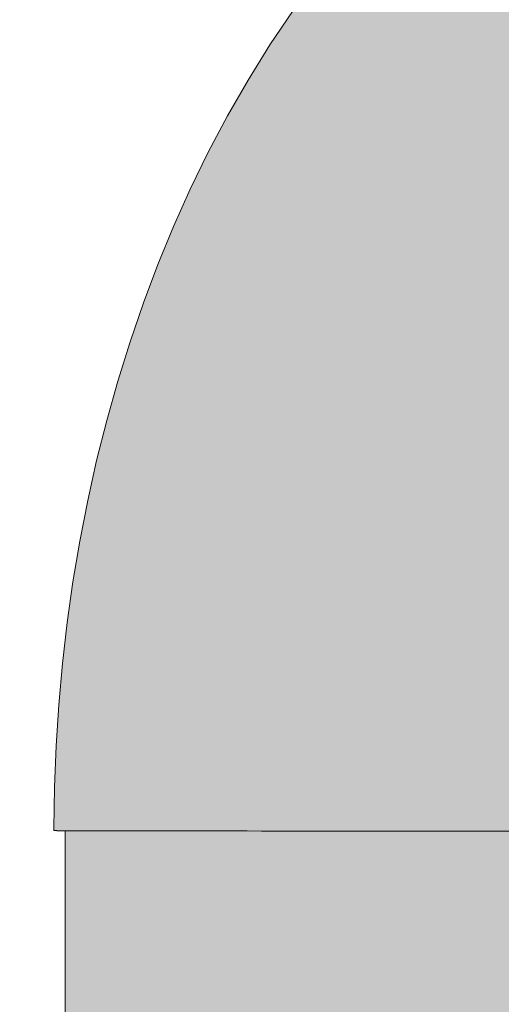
# Model space of a CAD drawing. Header units: centimetres. Extents: x 72434 to 107032, y 4980 to 7950.
# Tile 9 of 256: x 74156 to 74163, y 6751 to 6765. Entities that reach past the tile are written whole.
import ezdxf

# ---------------------------------------------------------------- set-up
doc = ezdxf.new("R2010")
doc.units = ezdxf.units.CM
doc.layers.add('P-PIPE', color=7, linetype='Continuous', lineweight=9)
doc.layers.add('Rynny', color=254, linetype='Continuous', lineweight=9)

# ---------------------------------------------------------------- blocks, each defined once
blk = doc.blocks.new('Kolano PE100 spoina kielichowa - Standardowy-2798370-Elewacja EN')
at = {"layer": 'P-PIPE'}
blk.add_line((799.2605306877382, 686.7431138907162), (799.2584713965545, 683.043115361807), dxfattribs=at)
at = {"layer": 'P-PIPE', "flags": 128}
blk.add_lwpolyline([(802.674930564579, 699.0392822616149), (802.32724908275, 698.5225618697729), (801.9998862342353, 697.9954755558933), (801.6922148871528, 697.4587757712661), (801.4036588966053, 696.91313777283), (801.1336954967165, 696.3591759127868), (800.8818553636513, 695.7974575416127), (800.6477210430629, 695.2285146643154), (800.4309242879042, 694.6528535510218), (800.2311427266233, 694.0709625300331), (800.0480961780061, 693.4833181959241), (799.8815428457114, 692.8903902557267), (799.7312755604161, 692.2926452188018), (799.5971181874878, 691.690549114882), (799.4789222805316, 691.0845694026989), (799.37656403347, 690.4751762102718), (799.2899415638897, 689.8628430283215), (799.2189725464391, 689.2480469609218), (799.1635922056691, 688.6312686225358), (799.1237516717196, 688.0129917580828), (799.0994166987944, 687.3937026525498), (799.0905667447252, 686.7738893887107), (799.0905307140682, 686.743208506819)], dxfattribs=at)
at = {"layer": 'P-PIPE'}
blk.add_ellipse((805.9605296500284, 686.739384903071), major_axis=(-6.869998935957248, 0.003823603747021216), ratio=0.0006967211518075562, start_param=6.171817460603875, end_param=8.528011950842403, dxfattribs=at)

msp = doc.modelspace()

# ---------------------------------------------------------------- hatches: boundary and pattern name
at = {"layer": 'Rynny'}
h = msp.add_hatch(color=256, dxfattribs=at)
h.dxf.hatch_style = 1
edge = h.paths.add_edge_path()
edge.add_line((73225.46365196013, 6798.224318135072), (74217.55529813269, 6798.224318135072))
edge.add_spline(control_points=[(74217.55529813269, 6798.224318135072), (74217.54017307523, 6798.218948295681), (74217.51878246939, 6798.208719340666), (74217.49295998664, 6798.191126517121), (74217.47461175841, 6798.176084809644), (74217.45781935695, 6798.159338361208), (74217.43806641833, 6798.134951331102), (74217.42028829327, 6798.105559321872), (74217.40688041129, 6798.071351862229), (74217.39657767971, 6798.03059794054), (74217.39510363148, 6797.998934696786), (74217.39675118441, 6797.978049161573)], knot_values=[7.646854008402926e-05, 7.646854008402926e-05, 7.646854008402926e-05, 7.646854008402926e-05, 0.1500764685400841, 0.2250764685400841, 0.3000764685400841, 0.375076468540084, 0.450076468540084, 0.600076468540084, 0.700076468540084, 0.8000764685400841, 1, 1, 1, 1], degree=3, periodic=0)
edge.add_spline(control_points=[(74217.39675307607, 6797.978025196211), (74217.46097223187, 6797.164511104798), (74217.40282408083, 6795.931277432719), (74216.99970217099, 6794.344683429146), (74216.5487777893, 6793.20392829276), (74216.04969904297, 6792.310572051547), (74215.57996419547, 6791.639399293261), (74215.20080660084, 6791.159913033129), (74214.79001202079, 6790.706378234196), (74214.34524813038, 6790.280735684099), (74213.87375616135, 6789.88480840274), (74213.38362255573, 6789.520291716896), (74212.86998185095, 6789.188746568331), (74212.32922465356, 6788.891592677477), (74211.77029934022, 6788.630102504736), (74211.20269170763, 6788.405395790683), (74210.6211817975, 6788.2184347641), (74210.02129019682, 6788.070020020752), (74209.4130194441, 6787.960787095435), (74208.80661983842, 6787.891203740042), (74208.35142472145, 6787.869079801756), (74208.09733014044, 6787.867097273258), (74208.0481632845, 6787.867097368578)], knot_values=[0.4741753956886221, 0.4741753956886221, 0.4741753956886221, 0.4741753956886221, 0.5575087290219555, 0.5991753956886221, 0.6408420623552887, 0.6825087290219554, 0.7033420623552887, 0.7241753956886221, 0.7450087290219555, 0.7658420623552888, 0.7866753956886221, 0.8075087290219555, 0.8283420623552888, 0.8491753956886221, 0.8700087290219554, 0.8908420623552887, 0.9116753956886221, 0.9325087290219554, 0.9533420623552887, 0.9741753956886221, 0.9950087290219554, 0.9999999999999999, 0.9999999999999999, 0.9999999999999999, 0.9999999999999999], degree=3, periodic=0)
edge.add_spline(control_points=[(74208.04816077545, 6787.867097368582), (74208.04811510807, 6787.867097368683), (74208.04806944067, 6787.867097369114), (74208.04802377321, 6787.867097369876)], knot_values=[0.4741706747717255, 0.4741706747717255, 0.4741706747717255, 0.4741706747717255, 0.4741753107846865, 0.4741753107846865, 0.4741753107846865, 0.4741753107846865], degree=3, periodic=0)
edge.add_spline(control_points=[(74208.04802377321, 6787.867097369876), (74207.9335859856, 6787.867099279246), (74207.81884210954, 6787.869177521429), (74207.70409193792, 6787.873330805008)], knot_values=[0.4625533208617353, 0.4625533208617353, 0.4625533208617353, 0.4625533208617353, 0.4741706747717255, 0.4741706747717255, 0.4741706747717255, 0.4741706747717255], degree=3, periodic=0)
edge.add_line((74207.70409193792, 6787.873330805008), (74207.70409193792, 6787.86709713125))
edge.add_line((74207.70409193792, 6787.867097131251), (73236.25347785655, 6787.867097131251))
edge.add_line((73236.25347785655, 6787.867097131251), (73236.25347785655, 6787.873777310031))
edge.add_spline(control_points=[(73236.25347785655, 6787.87377731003), (73236.13507742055, 6787.869324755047), (73236.01667285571, 6787.867097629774), (73235.89859722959, 6787.867097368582)], knot_values=[0.4621442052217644, 0.4621442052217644, 0.4621442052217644, 0.4621442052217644, 0.4741753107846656, 0.4741753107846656, 0.4741753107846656, 0.4741753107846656], degree=3, periodic=0)
edge.add_spline(control_points=[(73235.89859472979, 6787.867097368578), (73235.84960942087, 6787.867097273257), (73235.64874440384, 6787.868670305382), (73235.4492343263, 6787.876704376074), (73235.29875052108, 6787.886469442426)], knot_values=[0.4741753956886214, 0.4741753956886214, 0.4741753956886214, 0.4741753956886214, 0.4791666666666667, 0.4946658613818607, 0.4946658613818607, 0.4946658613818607, 0.4946658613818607], degree=3, periodic=0)
edge.add_spline(control_points=[(73235.29875052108, 6787.886469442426), (73235.24696063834, 6787.889830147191), (73235.19522140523, 6787.89362767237), (73235.14351865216, 6787.897861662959)], knot_values=[0.4946658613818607, 0.4946658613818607, 0.4946658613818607, 0.4946658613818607, 0.5, 0.5, 0.5, 0.5], degree=3, periodic=0)
edge.add_line((73235.14351865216, 6787.897861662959), (73235.29791335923, 6787.873568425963))
edge.add_spline(control_points=[(73235.29791335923, 6787.873568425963), (73235.2466606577, 6787.871662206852), (73235.19539228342, 6787.870177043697), (73235.14411518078, 6787.869113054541)], knot_values=[0.4623338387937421, 0.4623338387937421, 0.4623338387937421, 0.4623338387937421, 0.4675670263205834, 0.4675670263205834, 0.4675670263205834, 0.4675670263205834], degree=3, periodic=0)
edge.add_spline(control_points=[(73235.14411518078, 6787.869113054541), (73235.0793642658, 6787.867769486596), (73235.0145994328, 6787.867097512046), (73234.94983466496, 6787.867097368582)], knot_values=[0.4675670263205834, 0.4675670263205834, 0.4675670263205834, 0.4675670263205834, 0.4741753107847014, 0.4741753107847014, 0.4741753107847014, 0.4741753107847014], degree=3, periodic=0)
edge.add_spline(control_points=[(73234.94983216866, 6787.867097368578), (73234.94906814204, 6787.867097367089), (73234.94830411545, 6787.867097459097), (73234.94754008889, 6787.867097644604)], knot_values=[0.4741753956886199, 0.4741753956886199, 0.4741753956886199, 0.4741753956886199, 0.4742533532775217, 0.4742533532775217, 0.4742533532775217, 0.4742533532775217], degree=3, periodic=0)
edge.add_spline(control_points=[(73234.94754008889, 6787.867097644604), (73234.89938695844, 6787.867109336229), (73234.64705655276, 6787.869116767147), (73234.19084058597, 6787.891203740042), (73233.5819501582, 6787.960787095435), (73232.97891238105, 6788.070020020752), (73232.38431435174, 6788.218434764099), (73231.8007068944, 6788.405395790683), (73231.23058473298, 6788.630102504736), (73230.67638441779, 6788.891592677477), (73230.14048357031, 6789.188746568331), (73229.62518115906, 6789.520291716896), (73229.13268015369, 6789.884808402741), (73228.66508511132, 6790.280735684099), (73228.22440229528, 6790.706378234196), (73227.81252159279, 6791.159913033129), (73227.43120616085, 6791.63939929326), (73226.96570116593, 6792.310572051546), (73226.4681041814, 6793.20392829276), (73226.0161582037, 6794.344683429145), (73225.61721061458, 6795.931277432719), (73225.55562104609, 6797.164511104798), (73225.62180729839, 6797.978025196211)], knot_values=[0.4742533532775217, 0.4742533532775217, 0.4742533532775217, 0.4742533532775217, 0.4791666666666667, 0.5, 0.5208333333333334, 0.5416666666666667, 0.5625, 0.5833333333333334, 0.6041666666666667, 0.625, 0.6458333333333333, 0.6666666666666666, 0.6875, 0.7083333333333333, 0.7291666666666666, 0.75, 0.7708333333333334, 0.7916666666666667, 0.8333333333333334, 0.875, 0.9166666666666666, 1, 1, 1, 1], degree=3, periodic=0)
edge.add_spline(control_points=[(73225.62180924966, 6797.978049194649), (73225.62350635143, 6797.998934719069), (73225.62194154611, 6798.030597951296), (73225.61175483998, 6798.07135186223), (73225.59828184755, 6798.105559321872), (73225.5807332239, 6798.134951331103), (73225.56081266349, 6798.159338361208), (73225.54415813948, 6798.176084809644), (73225.52594737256, 6798.191126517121), (73225.49982459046, 6798.208719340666), (73225.47843766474, 6798.218948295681), (73225.46365196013, 6798.224318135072)], knot_values=[7.657407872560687e-05, 7.657407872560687e-05, 7.657407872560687e-05, 7.657407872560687e-05, 0.2, 0.3, 0.4, 0.55, 0.625, 0.7, 0.7749999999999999, 0.85, 1, 1, 1, 1], degree=3, periodic=0)
edge = h.paths.add_edge_path()
edge.add_line((74199.23739675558, 6776.341348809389), (74199.26209207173, 6776.341348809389))
edge.add_line((74199.26209207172, 6776.341348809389), (74199.2420478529, 6776.369764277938))
edge.add_line((74199.24204785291, 6776.369764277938), (74199.27815548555, 6776.632810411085))
edge.add_line((74199.27815548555, 6776.632810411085), (74199.30794988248, 6776.900473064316))
edge.add_line((74199.30794988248, 6776.900473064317), (74199.33121166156, 6777.171821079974))
edge.add_line((74199.33121166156, 6777.171821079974), (74199.33679981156, 6777.25243024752))
edge.add_ellipse((74206.19206542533, 6776.802726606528), major_axis=(-6.85526561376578, 0.449703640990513), ratio=0.08166941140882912, start_angle=359.9999999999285, end_angle=488.7726538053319)
edge.add_ellipse((74206.19206542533, 6776.802726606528), major_axis=(-6.855265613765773, 0.4497036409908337), ratio=0.08166941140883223, start_angle=128.7726538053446, end_angle=175.376413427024)
edge.add_line((74213.02206195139, 6776.309356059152), (74213.04420993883, 6776.309269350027))
edge.add_line((74213.04420993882, 6776.309269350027), (74213.027328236, 6776.072610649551))
edge.add_line((74213.027328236, 6776.072610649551), (74212.97194789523, 6775.455832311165))
edge.add_line((74212.97194789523, 6775.455832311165), (74212.90097887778, 6774.841036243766))
edge.add_line((74212.90097887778, 6774.841036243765), (74212.8143564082, 6774.228703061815))
edge.add_line((74212.8143564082, 6774.228703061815), (74212.71199816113, 6773.619309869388))
edge.add_line((74212.71199816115, 6773.619309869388), (74212.5938022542, 6773.013330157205))
edge.add_line((74212.59380225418, 6773.013330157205), (74212.45964488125, 6772.411234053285))
edge.add_line((74212.45964488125, 6772.411234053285), (74212.30937759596, 6771.81348901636))
edge.add_line((74212.30937759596, 6771.81348901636), (74212.14282426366, 6771.220561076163))
edge.add_line((74212.14282426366, 6771.220561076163), (74211.95977771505, 6770.632916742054))
edge.add_line((74211.95977771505, 6770.632916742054), (74211.75999615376, 6770.051025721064))
edge.add_line((74211.75999615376, 6770.051025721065), (74211.5431993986, 6769.475364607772))
edge.add_line((74211.54319939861, 6769.475364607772), (74211.30906507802, 6768.906421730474))
edge.add_line((74211.30906507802, 6768.906421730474), (74211.05722494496, 6768.3447033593))
edge.add_line((74211.05722494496, 6768.3447033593), (74210.80057139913, 6767.818053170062))
edge.add_line((74210.80057139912, 6767.818053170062), (74210.73199187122, 6767.818321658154))
edge.add_line((74210.73199187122, 6767.818321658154), (74210.49870555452, 6767.245103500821))
edge.add_line((74210.49870555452, 6767.245103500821), (74210.19103420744, 6766.708403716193))
edge.add_line((74210.19103420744, 6766.708403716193), (74209.86367135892, 6766.181317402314))
edge.add_line((74209.86367135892, 6766.181317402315), (74209.5159898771, 6765.664597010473))
edge.add_line((74209.5159898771, 6765.664597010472), (74209.14731722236, 6765.159090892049))
edge.add_line((74209.14731722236, 6765.159090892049), (74208.756945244, 6764.665764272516))
edge.add_line((74208.756945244, 6764.665764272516), (74208.34414538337, 6764.185722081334))
edge.add_line((74208.34414538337, 6764.185722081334), (74207.90819058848, 6763.720232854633))
edge.add_line((74207.90819058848, 6763.720232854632), (74207.4483852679, 6763.270752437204))
edge.add_line((74207.4483852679, 6763.270752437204), (74206.96410447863, 6762.838945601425))
edge.add_line((74206.96410447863, 6762.838945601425), (74206.45484317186, 6762.426703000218))
edge.add_line((74206.45484317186, 6762.426703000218), (74205.92027562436, 6762.036150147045))
edge.add_line((74205.92027562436, 6762.036150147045), (74205.36032408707, 6761.669644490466))
edge.add_line((74205.36032408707, 6761.669644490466), (74204.77523415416, 6761.32975630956))
edge.add_line((74204.77523415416, 6761.32975630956), (74204.1656524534, 6761.01922933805))
edge.add_line((74204.1656524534, 6761.01922933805), (74203.5327001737, 6760.740917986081))
edge.add_line((74203.5327001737, 6760.740917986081), (74202.87803403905, 6760.497699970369))
edge.add_line((74202.87803403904, 6760.497699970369), (74202.20388512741, 6760.292366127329))
edge.add_line((74202.20388512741, 6760.292366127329), (74201.51306600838, 6760.1274929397))
edge.add_line((74201.51306600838, 6760.1274929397), (74201.17068169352, 6760.068079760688))
edge.add_line((74201.17068169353, 6760.068079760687), (74201.15662754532, 6760.149070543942))
edge.add_ellipse((74199.56896945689, 6766.777361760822), major_axis=(0.5263689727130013, -6.849805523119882), ratio=0.7804155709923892, start_angle=362.8472862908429, end_angle=371.56805146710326, ccw=False)
edge.add_line((74200.36023103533, 6759.956417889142), (74200.10071751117, 6759.928142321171))
edge.add_line((74200.10071751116, 6759.928142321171), (74200.08231328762, 6760.097056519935))
edge.add_line((74200.08231328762, 6760.097056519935), (74198.90046477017, 6760.006238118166))
edge.add_ellipse((74199.56896945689, 6766.777361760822), major_axis=(0.52636897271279, -6.849805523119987), ratio=0.7804155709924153, start_angle=192.7727194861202, end_angle=347.22728051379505, ccw=False)
edge.add_line((74197.87377710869, 6773.366848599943), (74198.03953679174, 6773.379586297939))
edge.add_line((74198.03953679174, 6773.379586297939), (74198.06322099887, 6773.306125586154))
edge.add_line((74198.06322099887, 6773.306125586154), (74198.07015902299, 6773.312503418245))
edge.add_line((74198.07015902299, 6773.312503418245), (74198.09008041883, 6773.332355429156))
edge.add_line((74198.09008041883, 6773.332355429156), (74198.1215846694, 6773.366556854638))
edge.add_line((74198.1215846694, 6773.366556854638), (74198.1632269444, 6773.415729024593))
edge.add_line((74198.16322694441, 6773.415729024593), (74198.21355694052, 6773.480262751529))
edge.add_line((74198.2135569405, 6773.48026275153), (74198.2711486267, 6773.560343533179))
edge.add_line((74198.2711486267, 6773.560343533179), (74198.33462212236, 6773.655976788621))
edge.add_line((74198.33462212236, 6773.655976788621), (74198.40265903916, 6773.767011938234))
edge.add_line((74198.40265903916, 6773.767011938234), (74198.47401257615, 6773.893164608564))
edge.add_line((74198.47401257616, 6773.893164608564), (74198.5475135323, 6774.034036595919))
edge.add_line((74198.54751353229, 6774.03403659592), (74198.62207323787, 6774.189133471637))
edge.add_line((74198.62207323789, 6774.189133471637), (74198.69668423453, 6774.357879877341))
edge.add_line((74198.69668423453, 6774.357879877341), (74198.77041937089, 6774.539632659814))
edge.add_line((74198.77041937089, 6774.539632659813), (74198.8424298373, 6774.733692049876))
edge.add_line((74198.8424298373, 6774.733692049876), (74198.91194253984, 6774.939311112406))
edge.add_line((74198.91194253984, 6774.939311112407), (74198.97825711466, 6775.1557036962))
edge.add_line((74198.97825711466, 6775.155703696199), (74199.04074280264, 6775.382051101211))
edge.add_line((74199.04074280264, 6775.382051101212), (74199.09883534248, 6775.617507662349))
edge.add_line((74199.09883534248, 6775.617507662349), (74199.15203399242, 6775.861205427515))
edge.add_line((74199.15203399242, 6775.861205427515), (74199.19989875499, 6776.112258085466))
edge.add_line((74199.199898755, 6776.112258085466), (74199.23739675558, 6776.34134880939))
edge = h.paths.add_edge_path()
edge.add_line((74201.19071959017, 6787.867097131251), (74208.04802376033, 6787.867097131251))
edge.add_spline(control_points=[(74208.04802377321, 6787.867097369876), (74208.04806944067, 6787.867097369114), (74208.04811510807, 6787.867097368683), (74208.04816077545, 6787.867097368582)], knot_values=[0.4741706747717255, 0.4741706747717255, 0.4741706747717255, 0.4741706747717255, 0.4741753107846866, 0.4741753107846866, 0.4741753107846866, 0.4741753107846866], degree=3, periodic=0)
edge.add_spline(control_points=[(74208.0481632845, 6787.867097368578), (74208.09733014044, 6787.867097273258), (74208.35142472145, 6787.869079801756), (74208.80661983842, 6787.891203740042), (74209.4130194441, 6787.960787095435), (74210.02129019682, 6788.070020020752), (74210.6211817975, 6788.2184347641), (74211.20269170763, 6788.405395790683), (74211.77029934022, 6788.630102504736), (74212.28064333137, 6788.8688641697), (74212.59551923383, 6789.038442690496), (74212.72709591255, 6789.113682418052)], knot_values=[0.4741753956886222, 0.4741753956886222, 0.4741753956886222, 0.4741753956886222, 0.4791666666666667, 0.5, 0.5208333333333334, 0.5416666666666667, 0.5625, 0.5833333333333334, 0.6041666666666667, 0.625, 0.6404008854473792, 0.6404008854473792, 0.6404008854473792, 0.6404008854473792], degree=3, periodic=0)
edge.add_line((74212.72709591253, 6789.113682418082), (74212.13619135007, 6780.108263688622))
edge.add_ellipse((74206.43345482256, 6780.482457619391), major_axis=(5.702736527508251, -0.3741939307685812), ratio=0.08165605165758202, start_angle=308.7844007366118, end_angle=360.00000000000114, ccw=False)
edge.add_ellipse((74206.43345482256, 6780.482457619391), major_axis=(5.702736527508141, -0.3741939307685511), ratio=0.08165605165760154, start_angle=218.7844007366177, end_angle=308.78440073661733, ccw=False)
edge.add_ellipse((74206.43345482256, 6780.482457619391), major_axis=(5.702736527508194, -0.3741939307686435), ratio=0.08165605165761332, start_angle=539.9999999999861, end_angle=578.7844007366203, ccw=False)
edge.add_line((74200.73071829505, 6780.85665155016), (74201.19071959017, 6787.867097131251))
edge = h.paths.add_edge_path()
edge.add_line((74199.57859797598, 6778.341348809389), (74199.74782460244, 6780.921033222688))
edge.add_ellipse((74206.43345482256, 6780.482457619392), major_axis=(-6.685630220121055, 0.4385756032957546), ratio=0.08166941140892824, start_angle=360, end_angle=488.7726538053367)
edge.add_ellipse((74206.43345482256, 6780.482457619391), major_axis=(-6.68563022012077, 0.4385756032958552), ratio=0.08166941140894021, start_angle=128.7726538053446, end_angle=179.9999452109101)
edge.add_line((74213.11908500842, 6780.043881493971), (74212.88581541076, 6776.487928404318))
edge.add_ellipse((74206.19206542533, 6776.802726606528), major_axis=(-6.855265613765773, 0.4497036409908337), ratio=0.08166941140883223, start_angle=192.7727194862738, end_angle=193.2815066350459)
edge.add_line((74212.87241127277, 6776.493672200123), (74212.8514854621, 6776.320200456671))
edge.add_ellipse((74206.19206542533, 6776.802726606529), major_axis=(6.68563022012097, -0.4385756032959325), ratio=0.08166941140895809, start_angle=308.7726538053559, end_angle=355.22262177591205, ccw=False)
edge.add_ellipse((74206.19206542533, 6776.802726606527), major_axis=(6.685630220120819, -0.4385756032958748), ratio=0.08166941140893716, start_angle=539.9999999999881, end_angle=668.7726538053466, ccw=False)
edge.add_line((74199.50643520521, 6777.241302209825), (74199.57859797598, 6778.341348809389))
edge = h.paths.add_edge_path()
edge.add_line((74194.1033644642, 6772.089210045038), (74196.16445367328, 6772.247592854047))
edge.add_ellipse((74199.56896945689, 6766.777361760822), major_axis=(-0.52636897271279, 6.849805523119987), ratio=0.7804155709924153, start_angle=33.70788648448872, end_angle=146.2921107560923)
edge.add_line((74197.04020271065, 6760.85119150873), (74194.97911275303, 6760.6928086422))
edge.add_ellipse((74197.26230358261, 6766.600107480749), major_axis=(0.513343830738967, -6.680305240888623), ratio=0.7804155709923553, start_angle=571.462151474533, end_angle=688.5378361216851, ccw=False)
edge = h.paths.add_edge_path()
edge.add_ellipse((74197.26230358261, 6766.600107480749), major_axis=(0.513343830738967, -6.680305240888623), ratio=0.7804155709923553, start_angle=536.5680514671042, end_angle=571.462151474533, ccw=False)
edge.add_line((74197.06197094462, 6773.292414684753), (74197.06105031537, 6773.304395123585))
edge.add_line((74197.06105031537, 6773.304395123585), (74197.8737771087, 6773.366848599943))
edge.add_ellipse((74199.56896945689, 6766.777361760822), major_axis=(-0.52636897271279, 6.849805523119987), ratio=0.7804155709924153, start_angle=12.77271948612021, end_angle=33.70788648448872)
edge.add_line((74196.16445367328, 6772.247592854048), (74194.1033644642, 6772.089210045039))
h = msp.add_hatch(color=256, dxfattribs=at)
h.dxf.hatch_style = 1
edge = h.paths.add_edge_path()
edge.add_line((74156.33383949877, 6753.311493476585), (74156.33387552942, 6753.342174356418))
edge.add_line((74156.33387552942, 6753.342174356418), (74156.3427254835, 6753.961987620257))
edge.add_line((74156.3427254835, 6753.961987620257), (74156.36706045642, 6754.58127672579))
edge.add_line((74156.36706045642, 6754.581276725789), (74156.40690099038, 6755.199553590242))
edge.add_line((74156.40690099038, 6755.199553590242), (74156.46228133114, 6755.816331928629))
edge.add_line((74156.46228133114, 6755.816331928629), (74156.5332503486, 6756.431127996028))
edge.add_line((74156.5332503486, 6756.431127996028), (74156.61987281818, 6757.043461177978))
edge.add_line((74156.61987281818, 6757.043461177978), (74156.72223106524, 6757.652854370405))
edge.add_line((74156.72223106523, 6757.652854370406), (74156.84042697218, 6758.25883408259))
edge.add_line((74156.8404269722, 6758.258834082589), (74156.97458434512, 6758.860930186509))
edge.add_line((74156.97458434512, 6758.860930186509), (74157.12485163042, 6759.458675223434))
edge.add_line((74157.12485163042, 6759.458675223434), (74157.29140496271, 6760.051603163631))
edge.add_line((74157.29140496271, 6760.051603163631), (74157.47445151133, 6760.63924749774))
edge.add_line((74157.47445151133, 6760.63924749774), (74157.67423307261, 6761.221138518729))
edge.add_line((74157.67423307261, 6761.221138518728), (74157.89102982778, 6761.796799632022))
edge.add_line((74157.89102982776, 6761.796799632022), (74158.12516414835, 6762.36574250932))
edge.add_line((74158.12516414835, 6762.36574250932), (74158.37700428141, 6762.927460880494))
edge.add_line((74158.37700428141, 6762.927460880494), (74158.6469676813, 6763.481422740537))
edge.add_line((74158.64696768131, 6763.481422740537), (74158.93552367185, 6764.027060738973))
edge.add_line((74158.93552367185, 6764.027060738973), (74159.24319501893, 6764.563760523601))
edge.add_line((74159.24319501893, 6764.563760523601), (74159.57055786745, 6765.09084683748))
edge.add_line((74159.57055786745, 6765.09084683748), (74159.91823934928, 6765.607567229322))
edge.add_line((74159.91823934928, 6765.607567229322), (74160.28691200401, 6766.113073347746))
edge.add_line((74160.28691200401, 6766.113073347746), (74160.67728398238, 6766.606399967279))
edge.add_line((74160.67728398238, 6766.606399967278), (74161.09008384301, 6767.086442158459))
edge.add_line((74161.09008384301, 6767.086442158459), (74161.5260386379, 6767.551931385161))
edge.add_line((74161.5260386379, 6767.551931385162), (74161.82210419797, 6767.84134880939))
edge.add_line((74161.82210419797, 6767.841348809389), (74161.94751888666, 6767.841348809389))
edge.add_line((74161.94751888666, 6767.841348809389), (74161.8862354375, 6767.904039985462))
edge.add_line((74161.8862354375, 6767.904039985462), (74161.98584395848, 6768.00141180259))
edge.add_line((74161.98584395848, 6768.001411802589), (74162.47012474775, 6768.43321863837))
edge.add_line((74162.47012474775, 6768.43321863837), (74162.97938605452, 6768.845461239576))
edge.add_line((74162.97938605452, 6768.845461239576), (74163.51395360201, 6769.236014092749))
edge.add_line((74163.51395360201, 6769.236014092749), (74164.0739051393, 6769.602519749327))
edge.add_line((74164.07390513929, 6769.602519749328), (74164.6589950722, 6769.942407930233))
edge.add_line((74164.65899507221, 6769.942407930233), (74165.26857677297, 6770.252934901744))
edge.add_line((74165.26857677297, 6770.252934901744), (74165.90152905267, 6770.531246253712))
edge.add_line((74165.90152905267, 6770.531246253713), (74166.55619518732, 6770.774464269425))
edge.add_line((74166.55619518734, 6770.774464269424), (74167.23034409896, 6770.979798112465))
edge.add_line((74167.23034409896, 6770.979798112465), (74167.921163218, 6771.144671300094))
edge.add_line((74167.921163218, 6771.144671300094), (74168.62529069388, 6771.266856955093))
edge.add_line((74168.62529069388, 6771.266856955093), (74169.07399819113, 6771.315746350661))
edge.add_ellipse((74169.86525976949, 6764.49480247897), major_axis=(-0.5263689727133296, 6.849805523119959), ratio=0.780415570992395, start_angle=362.8472862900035, end_angle=536.5680514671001)
edge.add_ellipse((74169.86525976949, 6764.49480247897), major_axis=(-0.5263689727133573, 6.849805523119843), ratio=0.780415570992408, start_angle=176.5680514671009, end_angle=189.0083635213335)
edge.add_line((74171.22215786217, 6757.793806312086), (74171.22067228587, 6757.791901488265))
edge.add_line((74171.22067228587, 6757.791901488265), (74171.16308059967, 6757.711820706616))
edge.add_line((74171.16308059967, 6757.711820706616), (74171.09960710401, 6757.616187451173))
edge.add_line((74171.09960710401, 6757.616187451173), (74171.03157018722, 6757.50515230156))
edge.add_line((74171.03157018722, 6757.50515230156), (74170.96021665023, 6757.37899963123))
edge.add_line((74170.96021665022, 6757.37899963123), (74170.88671569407, 6757.238127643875))
edge.add_line((74170.88671569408, 6757.238127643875), (74170.8121559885, 6757.083030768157))
edge.add_line((74170.81215598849, 6757.083030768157), (74170.73754499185, 6756.914284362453))
edge.add_line((74170.73754499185, 6756.914284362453), (74170.66380985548, 6756.732531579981))
edge.add_line((74170.66380985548, 6756.732531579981), (74170.59179938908, 6756.538472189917))
edge.add_line((74170.59179938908, 6756.538472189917), (74170.52228668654, 6756.332853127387))
edge.add_line((74170.52228668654, 6756.332853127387), (74170.45597211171, 6756.116460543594))
edge.add_line((74170.45597211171, 6756.116460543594), (74170.39348642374, 6755.890113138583))
edge.add_line((74170.39348642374, 6755.890113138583), (74170.3353938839, 6755.654656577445))
edge.add_line((74170.3353938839, 6755.654656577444), (74170.28219523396, 6755.410958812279))
edge.add_line((74170.28219523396, 6755.41095881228), (74170.23433047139, 6755.159906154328))
edge.add_line((74170.23433047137, 6755.159906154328), (74170.19218137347, 6754.902399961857))
edge.add_line((74170.19218137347, 6754.902399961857), (74170.15607374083, 6754.639353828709))
edge.add_line((74170.15607374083, 6754.639353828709), (74170.1262793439, 6754.371691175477))
edge.add_line((74170.1262793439, 6754.371691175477), (74170.10301756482, 6754.10034315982))
edge.add_line((74170.10301756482, 6754.10034315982), (74170.08645673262, 6753.826246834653))
edge.add_line((74170.08645673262, 6753.826246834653), (74170.07671515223, 6753.550343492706))
edge.add_line((74170.07671515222, 6753.550343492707), (74170.07383737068, 6753.303846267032))
edge.add_ellipse((74163.20383843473, 6753.307669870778), major_axis=(6.869998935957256, -0.003823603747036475), ratio=0.0006967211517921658, start_angle=308.61909241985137, end_angle=359.99999999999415, ccw=False)
edge.add_ellipse((74163.20383843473, 6753.307669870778), major_axis=(6.869998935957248, -0.003823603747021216), ratio=0.0006967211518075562, start_angle=539.9999753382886, end_angle=668.6190924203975, ccw=False)
edge = h.paths.add_edge_path()
edge.add_line((74156.50383888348, 6753.310340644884), (74156.50178018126, 6749.611400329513))
edge.add_ellipse((74163.20177914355, 6749.60767134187), major_axis=(-6.69999896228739, 0.003728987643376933), ratio=0.0006967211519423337, start_angle=360.0000000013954, end_angle=488.6190924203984)
edge.add_ellipse((74163.20177914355, 6749.607671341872), major_axis=(-6.699998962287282, 0.003728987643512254), ratio=0.0006967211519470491, start_angle=128.6190924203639, end_angle=179.9999999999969)
edge.add_line((74169.90177810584, 6749.603942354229), (74169.90383680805, 6753.302882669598))
edge.add_ellipse((74163.20383843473, 6753.307669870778), major_axis=(6.869998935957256, -0.003823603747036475), ratio=0.0006967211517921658, start_angle=308.61909241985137, end_angle=347.2272805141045, ccw=False)
edge.add_ellipse((74163.20383843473, 6753.307669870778), major_axis=(6.869998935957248, -0.003823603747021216), ratio=0.0006967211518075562, start_angle=552.7727194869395, end_angle=668.6190924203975, ccw=False)

# ---------------------------------------------------------------- block references
at = {"layer": 'P-PIPE'}
msp.add_blockref('Kolano PE100 spoina kielichowa - Standardowy-2798370-Elewacja EN', (73357.2433087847, 6066.568284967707), dxfattribs=at)

doc.saveas('drawing.dxf')
